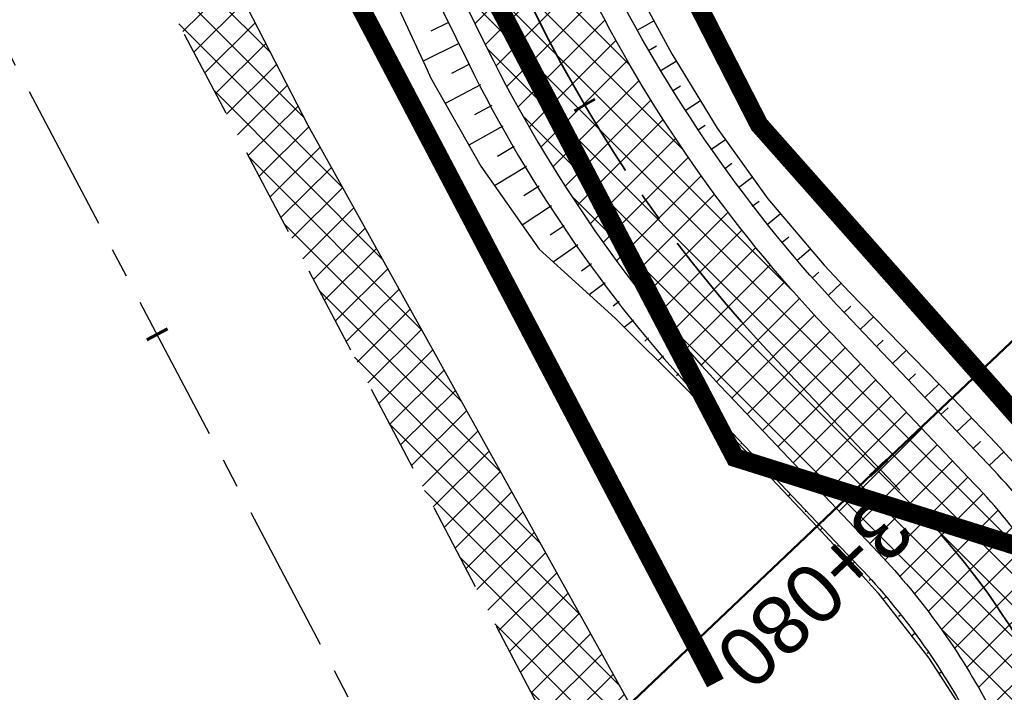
# Model space of a CAD drawing. Header units: metres. Extents: x 7529682 to 7533711, y 5721195 to 5727842.
# Tile 36 of 232: x 7531135 to 7531156, y 5725075 to 5725089. Entities that reach past the tile are written whole.
import ezdxf

# ---------------------------------------------------------------- set-up
doc = ezdxf.new("R2010")
doc.units = ezdxf.units.M
for name, pattern in [('817-dzialki-09-05-04$0$HIDDEN', [0.375, 0.25, -0.125]), ('ACAD_ISO05W100', [33, 24, -3, 0, -3, 0, -3]), ('CENTER', [50.800000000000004, 31.75, -6.35, 6.35, -6.35]), ('CENTER2', [28.575000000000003, 19.05, -3.175, 3.175, -3.175]), ('HIDDEN', [9.524999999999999, 6.35, -3.175])]:
    doc.linetypes.add(name, pattern=pattern)
for name, color, linetype in [('C-DROGI-SYTUACJA', 7, 'Continuous'), ('C-DROGI-SYTUACJA-ETYKIETY', 7, 'Continuous'), ('D-hatch-pobocza', 131, 'Continuous'), ('D-pobocza', 60, 'Continuous'), ('D-rowy', 160, 'Continuous'), ('D-skarpa', 2, 'Continuous'), ('D-skarpa-kreskowanie', 2, 'Continuous')]:
    doc.layers.add(name, color=color, linetype=linetype)
for name, color, linetype, lineweight, true_color in [('D-hatch-ciag-pieszo-rowerowy', 7, 'Continuous', 13, 0xff9f80), ('D-LR-etap-III', 7, '817-dzialki-09-05-04$0$HIDDEN', 50, 0x00008f), ('D-przekroje-pop', 7, 'Continuous', 50, 0x000099)]:
    doc.layers.add(name, color=color, linetype=linetype, lineweight=lineweight, true_color=true_color)
for name, color, linetype, lineweight in [('D-krawędzie', 3, 'Continuous', 30), ('D-obrzeża', 2, 'Continuous', 30), ('D-oś', 10, 'CENTER', 30), ('D-pas-drogowy', 7, 'ACAD_ISO05W100', 50)]:
    doc.layers.add(name, color=color, linetype=linetype, lineweight=lineweight)
doc.layers.add('poprzeczki', color=7, linetype='Continuous', true_color=0x0000c7)
doc.styles.get("Standard").update_dxf_attribs({"font": 'arial.ttf'})
pattern_1 = [(45, (0, 0), (-0.3367596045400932, 0.3367596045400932), []), (135, (0, 0), (-0.3367596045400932, -0.3367596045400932), [])]

# ---------------------------------------------------------------- blocks, each defined once
blk = doc.blocks.new('AeccTickLine')
at = {"color": 0, "linetype": 'ByBlock', "lineweight": -2}
blk.add_line((0, 1), (-3.673819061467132e-16, -1), dxfattribs=at)

msp = doc.modelspace()

# ---------------------------------------------------------------- hatches: boundary and pattern name
at = {"layer": 'D-hatch-ciag-pieszo-rowerowy'}
h = msp.add_hatch(dxfattribs=at)
h.set_pattern_fill('ANSI37', color=256, scale=0.15, style=0)
h.set_pattern_definition(pattern_1)
h.paths.add_polyline_path([(7531118.164896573, 5725142.89718586), (7531117.076540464, 5725142.281955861), (7531130.341235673, 5725117.669805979, -0.009011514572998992), (7531135.298873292, 5725108.060358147), (7531145.035806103, 5725088.322043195, 0.07528570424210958), (7531150.171491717, 5725080.951451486), (7531151.456638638, 5725079.596189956), (7531152.271576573, 5725080.553420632), (7531151.216595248, 5725081.665959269, -0.07525174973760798), (7531146.082702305, 5725089.032917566), (7531136.397298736, 5725108.66009308, 0.008978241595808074), (7531131.457307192, 5725118.233727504)])
h.paths.add_polyline_path([(7531119.253251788, 5725143.512415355), (7531118.164896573, 5725142.89718586), (7531131.457307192, 5725118.233727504, -0.008978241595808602), (7531136.397298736, 5725108.66009308), (7531146.082702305, 5725089.032917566, 0.07525174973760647), (7531151.216595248, 5725081.665959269), (7531152.271576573, 5725080.553420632), (7531153.086514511, 5725081.510651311), (7531152.261569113, 5725082.380603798, -0.0752173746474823), (7531147.129491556, 5725089.743883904), (7531137.494820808, 5725109.261525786, 0.008944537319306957), (7531132.572709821, 5725118.798885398)])
h = msp.add_hatch(dxfattribs=at)
h.set_pattern_fill('ANSI37', color=256, scale=0.15, style=0)
h.set_pattern_definition(pattern_1)
edge = h.paths.add_edge_path()
edge.add_line((7531153.086514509, 5725081.510651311), (7531151.456638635, 5725079.596189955))
edge.add_line((7531151.456638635, 5725079.596189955), (7531153.382484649, 5725077.565274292))
edge.add_arc((7531142.498067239, 5725067.243963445), 14.99999999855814, 27.78069431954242, 43.47889924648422, ccw=False)
edge.add_line((7531155.769138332, 5725074.235291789), (7531156.913255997, 5725072.063506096))
edge.add_line((7531156.913255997, 5725072.063506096), (7531159.315153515, 5725067.482512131))
edge.add_line((7531159.315153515, 5725067.482512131), (7531159.571573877, 5725067.580897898))
edge.add_line((7531159.571573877, 5725067.580897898), (7531160.08253576, 5725067.813434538))
edge.add_line((7531160.08253576, 5725067.813434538), (7531160.661084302, 5725068.066323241))
edge.add_line((7531160.661084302, 5725068.066323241), (7531162.122616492, 5725068.74186684))
edge.add_line((7531162.122616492, 5725068.74186684), (7531164.32240203, 5725069.742980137))
edge.add_line((7531164.32240203, 5725069.742980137), (7531163.357744, 5725071.533248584))
edge.add_line((7531163.357744, 5725071.533248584), (7531162.182687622, 5725071.112539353))
edge.add_arc((7531161.508528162, 5725072.995491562), 1.999999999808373, 207.780694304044, 289.6990549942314, ccw=False)
edge.add_line((7531159.739052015, 5725072.06331445), (7531157.82035058, 5725075.705429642))
edge.add_arc((7531144.549279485, 5725068.714101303), 14.9999999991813, 27.78069429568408, 43.47889927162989)
edge.add_line((7531155.43369689, 5725079.035412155), (7531153.086514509, 5725081.510651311))
at = {"layer": 'D-hatch-pobocza'}
h = msp.add_hatch(dxfattribs=at)
h.set_pattern_fill('ANSI37', color=256, scale=0.15, style=0)
h.set_pattern_definition(pattern_1)
h.paths.add_polyline_path([(7531057.009999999, 5725246.72), (7531044.19, 5725271.11), (7531030.969999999, 5725296.42), (7531019.37, 5725318.31), (7531007.54, 5725340.71), (7530994.469999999, 5725365.47), (7530982.58, 5725387.65), (7530971.809999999, 5725408.22), (7530959.96, 5725430.76), (7530944.54, 5725460.14), (7530935.92, 5725477.07), (7530923.099999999, 5725500.31), (7530908, 5725529.49), (7530889.658288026, 5725563.375066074), (7530889.585888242, 5725561.256865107), (7530918.171722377, 5725507.178125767), (7530950.162943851, 5725446.305402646), (7530993.419108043, 5725364.264712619), (7531022.766433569, 5725308.719304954), (7531053.80955549, 5725249.872416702), (7531081.165622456, 5725197.874670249), (7531103.902359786, 5725154.540603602), (7531128.123220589, 5725108.448161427), (7531149.321390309, 5725068.209396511), (7531151.44, 5725067.36), (7531152.004139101, 5725067.286014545), (7531141.2, 5725086.69), (7531129.87, 5725108.78), (7531118.46, 5725130.11), (7531107.389999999, 5725151.39), (7531095.36, 5725174.01), (7531083.61, 5725196.49), (7531071.559999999, 5725218.8)])

# ---------------------------------------------------------------- linework, layer by layer
at = {"layer": 'C-DROGI-SYTUACJA', "color": 10, "linetype": 'CENTER2', "lineweight": 35, "ltscale": 0.2}
msp.add_lwpolyline([(7531035.213067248, 5725301.103738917), (7531059.943841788, 5725254.222853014, -0.00440054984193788), (7531062.366458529, 5725249.530815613), (7531071.708538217, 5725231.039993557, 0.004122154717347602), (7531073.975449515, 5725226.643517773), (7531073.975449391, 5725226.643518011), (7531087.383313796, 5725201.158175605), (7531110.121662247, 5725157.821038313), (7531131.457307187, 5725118.233727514, -0.008978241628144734), (7531136.397298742, 5725108.660093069), (7531146.082702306, 5725089.032917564, 0.07525174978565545), (7531151.216595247, 5725081.66595927), (7531154.313313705, 5725078.4002911, -0.06893621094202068), (7531156.868938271, 5725074.829562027)], format="xyb", dxfattribs=at)
at = {"layer": 'D-krawędzie', "linetype": 'HIDDEN', "ltscale": 0.3, "flags": 128}
msp.add_lwpolyline([(7530572.009999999, 5726166.06), (7530620.380949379, 5726072.761487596), (7530641.555222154, 5726032.007915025), (7530660.960861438, 5725995.070069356), (7530689.128213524, 5725941.540167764), (7530707.335918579, 5725907.031820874), (7530725.255781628, 5725873.092686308), (7530743.969545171, 5725837.653904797), (7530770.526708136, 5725787.119408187), (7530787.864146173, 5725754.266918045), (7530809.897571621, 5725712.541613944), (7530824.739035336, 5725684.389287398), (7530840.856259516, 5725653.693092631), (7530860.675070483, 5725616.154465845), (7530865.283000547, 5725607.394015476), (7530878.050274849, 5725583.079962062), (7530918.171722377, 5725507.178125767), (7530950.162943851, 5725446.305402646), (7530993.419108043, 5725364.264712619), (7531022.766433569, 5725308.719304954), (7531053.80955549, 5725249.872416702), (7531081.165622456, 5725197.874670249), (7531103.902359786, 5725154.540603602), (7531128.123220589, 5725108.448161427), (7531149.3, 5725068.249999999), (7531167.380094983, 5725033.766927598), (7531197.164745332, 5724976.987689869), (7531228.151004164, 5724918.034426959), (7531253.152837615, 5724870.491119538), (7531286.7961686, 5724806.653565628), (7531306.739858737, 5724768.664832), (7531335.094443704, 5724714.652299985), (7531357.3191504, 5724672.438740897), (7531373.644908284, 5724641.454376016), (7531392.161870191, 5724605.998675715), (7531418.480331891, 5724555.852756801), (7531439.726902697, 5724515.582472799), (7531468.399107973, 5724461.077223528), (7531491.782023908, 5724416.527754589), (7531531.990296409, 5724339.832565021), (7531557.226635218, 5724291.658956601), (7531569.851546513, 5724267.577443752), (7531591.375556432, 5724226.547822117), (7531610.003879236, 5724191.103071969), (7531616.882991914, 5724177.998849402), (7531629.984986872, 5724153.025496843), (7531641.006768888, 5724132.021778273), (7531664.906257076, 5724087.616922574), (7531677.64401952, 5724064.785715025), (7531683.112433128, 5724054.988140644), (7531686.752875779, 5724048.180044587), (7531695.447538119, 5724031.696667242), (7531703.748818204, 5724015.917210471), (7531709.214143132, 5724005.513965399), (7531719.388607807, 5723986.14687362), (7531726.295217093, 5723973.000144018), (7531732.740794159, 5723960.735633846), (7531735.13, 5723956.19)], dxfattribs=at)
at = {"layer": 'D-LR-etap-III', "ltscale": 10, "flags": 128}
msp.add_lwpolyline([(7531750.474471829, 5723895.103125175, 0.4, 0.4, 0), (7531750.505, 5723895.13, 0.4, 0.4, 0), (7531682.71, 5724022.92, 0.4, 0.4, 0), (7531619.177023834, 5724147.203692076, 0.4, 0.4, 0), (7531592.308960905, 5724198.48863389, 0.4, 0.4, 0), (7531553.263875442, 5724272.918564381, 0.4, 0.4, 0), (7531504.019999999, 5724366.79, 0.4, 0.4, 0), (7531482.09, 5724407.62, 0.4, 0.4, 0), (7531412.350402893, 5724541.182759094, 0.4, 0.4, 0), (7531388.463669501, 5724586.929768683, 0.4, 0.4, 0), (7531345.12, 5724669.94, 0.4, 0.4, 0), (7531127.66, 5725081.67, 0.4, 0.4, 0), (7531059.253139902, 5725211.040795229, 0.4, 0.4, 0), (7531008.007244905, 5725307.953830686, 0.4, 0.4, 0), (7530964.181635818, 5725390.835555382, 0.4, 0.4, 0), (7530914.557354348, 5725484.683561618, 0.4, 0.4, 0), (7530865.243241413, 5725577.493975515, 0.4, 0.4, 0), (7530840.085257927, 5725624.058651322, 0.4, 0.4, 0), (7530802.559525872, 5725694.924584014, 0.4, 0.4, 0), (7530755.54, 5725787.51, 0.4, 0.4, 0), (7530708.717810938, 5725876.303221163, 0.4, 0.4, 0), (7530695.12, 5725902.09, 0.4, 0.4, 0), (7530642.91397006, 5726001.07839487, 0.4, 0.4, 0), (7530634.934723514, 5726016.146615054, 0.4, 0.4, 0), (7530610.820000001, 5726061.929999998, 0.4, 0.4, 0), (7530610.820000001, 5726061.929999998, 0.4, 0.4, 0), (7530607.21, 5726063.51, 0.4, 0.4, 0), (7530597.42, 5726080.68, 0.4, 0.4, 0), (7530591.16, 5726088.44, 0.4, 0.4, 0), (7530581.28, 5726107.21, 0.4, 0.4, 0), (7530571.29, 5726130.56, 0.4, 0.4, 0), (7530549.554994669, 5726171.527317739, 0.4, 0.4, 0), (7530531.014309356, 5726206.473807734, 0.4, 0.4, 0), (7530516.461208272, 5726236.016618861, 0.4, 0.4, 0), (7530500.798929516, 5726266.141265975, 0.4, 0.4, 0), (7530491.349999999, 5726283.94, 0.4, 0.4, 0), (7530482.4, 5726303.41, 0.4, 0.4, 0), (7530482.4, 5726303.41, 0.4, 0.4, 0), (7530450.41, 5726357.28, 0.4, 0.4, 0), (7530397.759396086, 5726458.499907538, 0.4, 0.4, 0), (7530334.707815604, 5726583.664702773, 0.4, 0.4, 0), (7530303.939274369, 5726645.167943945, 0.4, 0.4, 0), (7530300.509779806, 5726651.777515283, 0.4, 0.4, 0), (7530289.213532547, 5726671.966724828, 0.4, 0.4, 0), (7530281.54, 5726685.57, 0.4, 0.4, 0), (7530261.37085633, 5726724.163374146, 0.4, 0.4, 0), (7530254.03, 5726738.21, 0.4, 0.4, 0), (7530197.219999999, 5726845.06, 0.4, 0.4, 0), (7530194.71, 5726849.15, 0.4, 0.4, 0), (7530195.92, 5726850.75, 0.4, 0.4, 0), (7530170.546669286, 5726892.961489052, 0.4, 0.4, 0), (7530143.174718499, 5726945.065838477, 0.4, 0.4, 0), (7530105.059999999, 5727018.32, 0.4, 0.4, 0), (7530100.059999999, 5727027.16, 0.4, 0.4, 0), (7530062.318670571, 5727099.625398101, 0.4, 0.4, 0), (7530015.378537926, 5727189.420463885, 0.4, 0.4, 0), (7529983.207960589, 5727250.206596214, 0.4, 0.4, 0), (7529953.284293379, 5727306.74720398, 0.4, 0.4, 0), (7529900.67053443, 5727406.15903814, 0.4, 0.4, 0), (7529890.630239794, 5727425.131178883, 0.4, 0.4, 0), (7529875.155383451, 5727454.426350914, 0.4, 0.4, 0), (7529857.560096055, 5727487.787346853, 0.4, 0.4, 0), (7529835.194401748, 5727530.19312405, 0.4, 0.4, 0), (7529811.740544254, 5727574.662079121, 0.4, 0.4, 0), (7529792.101859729, 5727611.922638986, 0.4, 0.4, 0), (7529768.066117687, 5727657.469613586, 0.4, 0.4, 0), (7529755.210566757, 5727682.131373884, 0.4, 0.4, 0), (7529753.309999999, 5727681.13, 0.4, 0.4, 0), (7529739.21, 5727707.77, 0.4, 0.4, 0), (7529735.394745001, 5727711.251990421, 0.4, 0.4, 0), (7529725.42, 5727730.2, 0.4, 0.4, 0), (7529723.55, 5727729.88, 0.4, 0.4, 0), (7529695.566668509, 5727782.932080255, 0.4, 0.4, 0), (7529717.67971874, 5727794.024357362, 0.4, 0.4, 0), (7529736.274870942, 5727758.647400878, 0.4, 0.4, 0), (7529736.274870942, 5727758.647400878, 0.4, 0.4, 0), (7529744.511003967, 5727750.406106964, 0.4, 0.4, 0), (7529744.511003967, 5727750.406106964, 0.4, 0.4, 0), (7529750.282568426, 5727738.549848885, 0.4, 0.4, 0), (7529777.108510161, 5727687.569424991, 0.4, 0.4, 0), (7529796.51537536, 5727651.329932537, 0.4, 0.4, 0), (7529814.937945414, 5727616.793170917, 0.4, 0.4, 0), (7529839.006722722, 5727572.303976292, 0.4, 0.4, 0), (7529860.617626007, 5727532.509108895, 0.4, 0.4, 0), (7529882.348967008, 5727491.504261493, 0.4, 0.4, 0), (7529904.865139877, 5727449.096370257, 0.4, 0.4, 0), (7529920.747384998, 5727418.884773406, 0.4, 0.4, 0), (7529946.676504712, 5727368.547487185, 0.4, 0.4, 0), (7529972.024701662, 5727320.573310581, 0.4, 0.4, 0), (7529987.740014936, 5727290.153392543, 0.4, 0.4, 0), (7529996.497385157, 5727273.661630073, 0.4, 0.4, 0), (7530017.541471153, 5727234.202689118, 0.4, 0.4, 0), (7530033.053657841, 5727204.864166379, 0.4, 0.4, 0), (7530051.622983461, 5727170.222745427, 0.4, 0.4, 0), (7530069.276612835, 5727137.015751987, 0.4, 0.4, 0), (7530089.385386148, 5727097.533639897, 0.4, 0.4, 0), (7530109.712512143, 5727060.746615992, 0.4, 0.4, 0), (7530136.769722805, 5727011.640131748, 0.4, 0.4, 0), (7530162.446686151, 5726962.743777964, 0.4, 0.4, 0), (7530187.674104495, 5726916.992101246, 0.4, 0.4, 0), (7530207.820739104, 5726879.335323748, 0.4, 0.4, 0), (7530230.625609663, 5726834.518686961, 0.4, 0.4, 0), (7530262.288093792, 5726776.61832811, 0.4, 0.4, 0), (7530277.509672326, 5726760.213143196, 0.4, 0.4, 0), (7530286.036865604, 5726744.106684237, 0.4, 0.4, 0), (7530288.097472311, 5726735.884066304, 0.4, 0.4, 0), (7530290.393870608, 5726725.046963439, 0.4, 0.4, 0), (7530296.17664807, 5726713.582980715, 0.4, 0.4, 0), (7530302.726195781, 5726701.18226779, 0.4, 0.4, 0), (7530325.685047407, 5726657.466383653, 0.4, 0.4, 0), (7530343.243978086, 5726623.648592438, 0.4, 0.4, 0), (7530360.229820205, 5726591.746871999, 0.4, 0.4, 0), (7530383.20855044, 5726548.059469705, 0.4, 0.4, 0), (7530406.017875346, 5726503.605514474, 0.4, 0.4, 0), (7530427.464919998, 5726462.620289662, 0.4, 0.4, 0), (7530447.9278544, 5726424.388014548, 0.4, 0.4, 0), (7530471.126878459, 5726379.920667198, 0.4, 0.4, 0), (7530490.501003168, 5726343.033350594, 0.4, 0.4, 0), (7530509.499458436, 5726306.733076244, 0.4, 0.4, 0), (7530529.890269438, 5726267.244072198, 0.4, 0.4, 0), (7530543.852446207, 5726238.990319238, 0.4, 0.4, 0), (7530554.808897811, 5726218.943990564, 0.4, 0.4, 0), (7530559.027108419, 5726212.223286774, 0.4, 0.4, 0), (7530563.060988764, 5726206.409670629, 0.4, 0.4, 0), (7530566.93354971, 5726200.463543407, 0.4, 0.4, 0), (7530569.771022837, 5726194.901501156, 0.4, 0.4, 0), (7530571.47319415, 5726191.282350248, 0.4, 0.4, 0), (7530572.839142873, 5726188.024533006, 0.4, 0.4, 0), (7530575.295071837, 5726182.034664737, 0.4, 0.4, 0), (7530579.736851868, 5726173.306070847, 0.4, 0.4, 0), (7530583.3, 5726167.41, 0.4, 0.4, 0), (7530593.4, 5726163.33, 0.4, 0.4, 0), (7530598.618375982, 5726155.264489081, 0.4, 0.4, 0), (7530608.258304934, 5726140.497132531, 0.4, 0.4, 0), (7530603.269999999, 5726136.83, 0.4, 0.4, 0), (7530606.53, 5726131.84, 0.4, 0.4, 0), (7530604.239057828, 5726124.21679044, 0.4, 0.4, 0), (7530605.847136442, 5726121.630127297, 0.4, 0.4, 0), (7530608.971611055, 5726116.164124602, 0.4, 0.4, 0), (7530618.114293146, 5726097.791111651, 0.4, 0.4, 0), (7530651.213125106, 5726034.959524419, 0.4, 0.4, 0), (7530670.243741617, 5725998.61095082, 0.4, 0.4, 0), (7530698.075474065, 5725945.952624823, 0.4, 0.4, 0), (7530716.505955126, 5725911.3051464, 0.4, 0.4, 0), (7530735.223454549, 5725875.667401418, 0.4, 0.4, 0), (7530752.504235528, 5725842.154920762, 0.4, 0.4, 0), (7530778.310652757, 5725793.501254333, 0.4, 0.4, 0), (7530797.499961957, 5725756.381811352, 0.4, 0.4, 0), (7530812.518974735, 5725728.28874362, 0.4, 0.4, 0), (7530820.039295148, 5725713.160404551, 0.4, 0.4, 0), (7530822.422446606, 5725710.193574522, 0.4, 0.4, 0), (7530833.154893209, 5725688.800634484, 0.4, 0.4, 0), (7530849.629354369, 5725656.158601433, 0.4, 0.4, 0), (7530867.98290276, 5725621.963939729, 0.4, 0.4, 0), (7530872.629809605, 5725612.88760475, 0.4, 0.4, 0), (7530880.354488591, 5725597.594500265, 0.4, 0.4, 0), (7530883.839446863, 5725593.389159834, 0.4, 0.4, 0), (7530891.782113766, 5725587.763349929, 0.4, 0.4, 0), (7530895.038670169, 5725584.280746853, 0.4, 0.4, 0), (7530897.033644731, 5725580.941110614, 0.4, 0.4, 0), (7530900.951646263, 5725579.945856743, 0.4, 0.4, 0), (7530904.80970798, 5725571.977328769, 0.4, 0.4, 0), (7530903.682362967, 5725568.566434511, 0.4, 0.4, 0), (7530908.900614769, 5725558.844845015, 0.4, 0.4, 0), (7530910.252030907, 5725545.671606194, 0.4, 0.4, 0), (7530912.872986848, 5725538.645543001, 0.4, 0.4, 0), (7530945.278171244, 5725478.464284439, 0.4, 0.4, 0), (7530959.692318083, 5725450.24628822, 0.4, 0.4, 0), (7531002.82670893, 5725368.192370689, 0.4, 0.4, 0), (7531044.703532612, 5725290.314293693, 0.4, 0.4, 0), (7531064.098839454, 5725253.212562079, 0.4, 0.4, 0), (7531083.010253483, 5725216.677517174, 0.4, 0.4, 0), (7531113.013137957, 5725158.465613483, 0.4, 0.4, 0), (7531137.364304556, 5725113.07076138, 0.4, 0.4, 0), (7531150.830830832, 5725086.711759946, 0.4, 0.4, 0), (7531159.745663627, 5725076.640848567, 0.4, 0.4, 0), (7531166.309999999, 5725074.58, 0.4, 0.4, 0), (7531172.29, 5725062.58, 0.4, 0.4, 0), (7531170.589828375, 5725055.605912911, 0.4, 0.4, 0), (7531173.732823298, 5725044.080706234, 0.4, 0.4, 0), (7531215.342008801, 5724964.859648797, 0.4, 0.4, 0), (7531238.054496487, 5724921.684649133, 0.4, 0.4, 0), (7531262.389821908, 5724875.282876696, 0.4, 0.4, 0), (7531295.587160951, 5724811.265731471, 0.4, 0.4, 0), (7531348.487908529, 5724712.362812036, 0.4, 0.4, 0), (7531363.740817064, 5724682.68394264, 0.4, 0.4, 0), (7531366.986905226, 5724675.865317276, 0.4, 0.4, 0), (7531382.541261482, 5724646.110625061, 0.4, 0.4, 0), (7531401.299165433, 5724610.874551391, 0.4, 0.4, 0), (7531428.964837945, 5724558.862274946, 0.4, 0.4, 0), (7531449.111202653, 5724520.397801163, 0.4, 0.4, 0), (7531477.292992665, 5724465.831467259, 0.4, 0.4, 0), (7531500.996290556, 5724421.112506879, 0.4, 0.4, 0), (7531512.121834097, 5724400.549045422, 0.4, 0.4, 0), (7531513.78163794, 5724396.757451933, 0.4, 0.4, 0), (7531526.32, 5724379.39, 0.4, 0.4, 0), (7531566.783642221, 5724302.73628205, 0.4, 0.4, 0), (7531578.579156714, 5724282.774819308, 0.4, 0.4, 0), (7531584.232619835, 5724273.111246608, 0.4, 0.4, 0), (7531590.109283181, 5724263.508189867, 0.4, 0.4, 0), (7531593.027899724, 5724258.771479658, 0.4, 0.4, 0), (7531595.711841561, 5724254.226824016, 0.4, 0.4, 0), (7531601.659976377, 5724243.898197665, 0.4, 0.4, 0), (7531606.097733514, 5724235.986407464, 0.4, 0.4, 0), (7531609.382207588, 5724230.799061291, 0.4, 0.4, 0), (7531611.580260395, 5724227.671180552, 0.4, 0.4, 0), (7531612.707802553, 5724225.86410867, 0.4, 0.4, 0), (7531618.665224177, 5724214.480919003, 0.4, 0.4, 0), (7531619.885522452, 5724212.333950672, 0.4, 0.4, 0), (7531620.931818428, 5724210.787064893, 0.4, 0.4, 0), (7531623.518605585, 5724207.111542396, 0.4, 0.4, 0), (7531626.143926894, 5724203.61306897, 0.4, 0.4, 0), (7531632.022984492, 5724196.485954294, 0.4, 0.4, 0), (7531653.949089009, 5724152.617641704, 0.4, 0.4, 0), (7531656.750690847, 5724143.103797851, 0.4, 0.4, 0), (7531659.61440691, 5724133.254504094, 0.4, 0.4, 0), (7531661.627147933, 5724128.646047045, 0.4, 0.4, 0.01093811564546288), (7531674.314987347, 5724101.43546424, 0.4, 0.4, 0), (7531685.137626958, 5724081.408252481, 0.4, 0.4, 0), (7531692.159945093, 5724066.277333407, 0.4, 0.4, 0), (7531699.662164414, 5724051.388120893, 0.4, 0.4, 0), (7531704.480624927, 5724040.808561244, 0.4, 0.4, 0), (7531704.480624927, 5724040.808561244, 0.4, 0.4, 0), (7531704.401251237, 5724037.368913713, 0.4, 0.4, 0), (7531720.383609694, 5724003.441317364, 0.4, 0.4, 0), (7531728.79890528, 5723986.206298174, 0.4, 0.4, 0), (7531733.237926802, 5723977.192631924, 0.4, 0.4, 0), (7531736.750027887, 5723969.505210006, 0.4, 0.4, 0), (7531737.336143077, 5723968.518916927, 0.4, 0.4, 0), (7531738.285051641, 5723967.699360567, 0.4, 0.4, 0), (7531742.180915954, 5723962.346428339, 0.4, 0.4, 0), (7531744.286141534, 5723958.615526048, 0.4, 0.4, 0), (7531755.393260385, 5723944.192617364, 0.4, 0.4, 0), (7531758.69, 5723936.76, 0.4, 0.4, 0), (7531780.08, 5723929.25, 0.4, 0.4, 0), (7531792.611989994, 5723906.337708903, 0.4, 0.4, 0), (7531792.611989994, 5723906.337708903, 0.4, 0.4, 0), (7531756.962094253, 5723883.055323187, 0.4, 0.4, 0), (7531750.46, 5723895.130000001, 0.4, 0.4, 0), (7531750.46, 5723895.130000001, 0, 0, 0)], format="xyseb", dxfattribs=at)
at = {"layer": 'D-obrzeża'}
for points in [[(7531157.820350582, 5725075.705429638, 0.06860366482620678), (7531155.433696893, 5725079.035412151), (7531152.261569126, 5725082.380603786, -0.07521737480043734), (7531147.129491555, 5725089.743883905), (7531137.494820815, 5725109.261525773, 0.00894453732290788), (7531132.572709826, 5725118.798885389), (7531111.228553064, 5725158.401807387), (7531088.489882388, 5725201.739558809), (7531075.086492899, 5725227.216395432, -0.00412215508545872), (7531072.81958177, 5725231.612870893), (7531063.477188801, 5725250.10431303, 0.004400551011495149), (7531061.054571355, 5725254.796351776), (7531036.313724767, 5725301.696330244, 0.00422807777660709)], [(7531034.112408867, 5725300.511149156), (7531058.833112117, 5725253.649354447, -0.004400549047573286), (7531061.255728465, 5725248.957317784), (7531070.597494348, 5725230.467116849, 0.004122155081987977), (7531072.864405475, 5725226.070641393), (7531086.276745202, 5725200.576792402), (7531109.014771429, 5725157.240269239), (7531130.341235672, 5725117.66980598, -0.009011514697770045), (7531135.298873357, 5725108.060358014), (7531145.035806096, 5725088.322043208, 0.07528570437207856), (7531150.171491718, 5725080.951451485), (7531153.382484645, 5725077.565274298, -0.06860366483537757), (7531155.769138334, 5725074.235291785), (7531156.913255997, 5725072.063506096)]]:
    msp.add_lwpolyline(points, format="xyb", dxfattribs=at)
at = {"layer": 'D-oś', "ltscale": 0.1}
msp.add_lwpolyline([(7531488.682972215, 5724414.901138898), (7531465.30154836, 5724459.447768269), (7531436.630334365, 5724513.951133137), (7531415.382990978, 5724554.222881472), (7531389.061122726, 5724604.375291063), (7531370.54547166, 5724639.828481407), (7531354.22214964, 5724670.808223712), (7531331.99647235, 5724713.023626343), (7531303.640952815, 5724767.037938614), (7531283.698553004, 5724805.024214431), (7531250.055061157, 5724868.862076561), (7531225.052886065, 5724916.406033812), (7531194.065303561, 5724975.361817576), (7531164.280332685, 5725032.141666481), (7531146.201824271, 5725066.621712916), (7531125.025790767, 5725106.818458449), (7531100.803065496, 5725152.914450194), (7531078.067230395, 5725196.24679728), (7531050.712974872, 5725248.241100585), (7531019.671816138, 5725307.084268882), (7530990.323090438, 5725362.632329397), (7530947.065833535, 5725444.675091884), (7530915.075467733, 5725505.546186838), (7530874.953735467, 5725581.448561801)], dxfattribs=at)
at = {"layer": 'D-pas-drogowy', "ltscale": 0.2, "flags": 128}
msp.add_lwpolyline([(7531633.018560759, 5724182.834272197, 0.4, 0.4, 0), (7531617.558899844, 5724211.608162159, 0.4, 0.4, 0), (7531566.783642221, 5724302.73628205, 0.4, 0.4, 0), (7531538.419082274, 5724356.469679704, 0.4, 0.4, 0), (7531526.32, 5724379.39, 0.4, 0.4, 0), (7531516.102085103, 5724393.607319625, 0.4, 0.4, 0.001485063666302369), (7531513.78037409, 5724396.837773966, 0.4, 0.4, 0), (7531501.87, 5724413.41, 0.4, 0.4, 0), (7531474.926107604, 5724464.507896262, 0.4, 0.4, 0), (7531446.200436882, 5724518.992313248, 0.4, 0.4, 0), (7531424.962185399, 5724559.262257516, 0.4, 0.4, 0), (7531398.444460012, 5724609.565801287, 0.4, 0.4, 0), (7531379.647455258, 5724645.216004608, 0.4, 0.4, 0), (7531365.23, 5724672.56, 0.4, 0.4, 0), (7531341.305752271, 5724717.915356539, 0.4, 0.4, 0), (7531312.899996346, 5724771.788898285, 0.4, 0.4, 0), (7531292.590923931, 5724810.306502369, 0.4, 0.4, 0), (7531259.391619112, 5724873.271351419, 0.4, 0.4, 0), (7531233.740401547, 5724921.922582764, 0.4, 0.4, 0), (7531203.072738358, 5724980.092044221, 0.4, 0.4, 0), (7531173.471398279, 5725036.225177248, 0.4, 0.4, 0), (7531168.269999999, 5725046.09, 0.4, 0.4, 0), (7531172.29, 5725062.58, 0.4, 0.4, 0), (7531166.309999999, 5725074.58, 0.4, 0.4, 0), (7531150.32, 5725079.6, 0.4, 0.4, 0), (7531141.5, 5725096.43, 0.4, 0.4, 0), (7531109.311735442, 5725157.814415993, 0.4, 0.4, 0), (7531086.641300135, 5725201.047918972, 0.4, 0.4, 0), (7531059.198258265, 5725253.383662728, 0.4, 0.4, 0), (7531028.206828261, 5725312.48946212, 0.4, 0.4, 0), (7530999.104694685, 5725367.990143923, 0.4, 0.4, 0), (7530956.247527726, 5725449.724815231, 0.4, 0.4, 0), (7530924.397774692, 5725510.463768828, 0.4, 0.4, 0), (7530897.509999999, 5725561.74, 0.4, 0.4, 0), (7530894.46, 5725566.14, 0.4, 0.4, 0), (7530892.16, 5725570.49, 0.4, 0.4, 0), (7530869.362688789, 5725613.307018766, 0.4, 0.4, 0), (7530861.693971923, 5725627.704613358, 0.4, 0.4, 0), (7530852.74, 5725644.52, 0.4, 0.4, 0), (7530831.509999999, 5725684.2, 0.4, 0.4, 0), (7530811.13, 5725722.52, 0.4, 0.4, 0), (7530792.3476413, 5725757.940652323, 0.4, 0.4, 0), (7530768.03, 5725803.8, 0.4, 0.4, 0), (7530748.768542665, 5725840.178507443, 0.4, 0.4, 0), (7530727.7, 5725879.97, 0.4, 0.4, 0), (7530712.0981582, 5725909.54523909, 0.4, 0.4, 0), (7530693.644105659, 5725944.645156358, 0.4, 0.4, 0), (7530665.702224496, 5725997.538976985, 0.4, 0.4, 0), (7530641.759999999, 5726042.88, 0.4, 0.4, 0), (7530616.5, 5726091.48, 0.4, 0.4, 0), (7530604.628439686, 5726114.319880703, 0.4, 0.4, -0.007762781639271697), (7530602.5, 5726118.43, 0.4, 0.4, 0), (7530603.992037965, 5726123.394821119, 0.4, 0.4, 0), (7530606.53, 5726131.84, 0.4, 0.4, 0), (7530603.269999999, 5726136.83, 0.4, 0.4, 0), (7530593.775620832, 5726151.368713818, 0.4, 0.4, 0), (7530590.202637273, 5726156.84001263, 0.4, 0.4, 0), (7530583.3, 5726167.41, 0.4, 0.4, 0), (7530580.578343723, 5726170.427567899, 0.4, 0.4, 0), (7530575.849999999, 5726175.67, 0.4, 0.4, 0), (7530569.009999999, 5726186.66, 0.4, 0.4, 0), (7530562.555322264, 5726199.189409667, 0.4, 0.4, 0), (7530555.67, 5726211.39, 0.4, 0.4, 0), (7530548.29, 5726224.23, 0.4, 0.4, 0), (7530540.58, 5726237.71, 0.4, 0.4, 0), (7530532.679999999, 5726252.65, 0.4, 0.4, 0), (7530524.059999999, 5726269.35, 0.4, 0.4, 0), (7530502.82, 5726309.91, 0.4, 0.4, 0), (7530488.83, 5726336.63, 0.4, 0.4, 0), (7530466.03, 5726380.16, 0.4, 0.4, 0), (7530438.469999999, 5726432.77, 0.4, 0.4, 0), (7530424.53, 5726459.09, 0.4, 0.4, 0), (7530401.63, 5726502.97, 0.4, 0.4, 0), (7530383.38, 5726538.06, 0.4, 0.4, 0), (7530353.969999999, 5726593.52, 0.4, 0.4, 0), (7530338.469999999, 5726622.74, 0.4, 0.4, 0), (7530322.009999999, 5726653.88, 0.4, 0.4, 0), (7530297.54, 5726700.33, 0.4, 0.4, 0), (7530287.38, 5726719.6, 0.4, 0.4, 0), (7530285.94993921, 5726722.315508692, 0.4, 0.4, 0), (7530280.259999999, 5726733.12, 0.4, 0.4, 0), (7530266.73, 5726758.74, 0.4, 0.4, 0), (7530260.42, 5726770.47, 0.4, 0.4, 0), (7530253.25, 5726783.82, 0.4, 0.4, 0), (7530244.95, 5726799.33, 0.4, 0.4, 0), (7530239.389999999, 5726808.49, 0.4, 0.4, 0), (7530238.29, 5726807.9, 0.4, 0.4, 0), (7530218.11, 5726850.67, 0.4, 0.4, 0), (7530175.906646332, 5726928.168028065, 0.4, 0.4, 0), (7530096.679999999, 5727076.15, 0.4, 0.4, 0), (7530094.679999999, 5727079.89, 0.4, 0.4, 0), (7530064.59693469, 5727135.522637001, 0.4, 0.4, 0), (7530046.730970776, 5727168.8921561, 0.4, 0.4, 0), (7530025.803045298, 5727208.461374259, 0.4, 0.4, 0), (7530012.846501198, 5727232.979315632, 0.4, 0.4, 0), (7529994.15, 5727268.45, 0.4, 0.4, 0), (7529981.670868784, 5727291.93018666, 0.4, 0.4, 0), (7529949.889999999, 5727351.73, 0.4, 0.4, 0), (7529924.75, 5727399.03, 0.4, 0.4, 0), (7529915.515824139, 5727417.099754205, 0.4, 0.4, 0), (7529885.83, 5727475.19, 0.4, 0.4, 0), (7529862.559999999, 5727519.97, 0.4, 0.4, 0), (7529852.984923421, 5727538.191086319, 0.4, 0.4, 0), (7529836.513084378, 5727569.51130111, 0.4, 0.4, 0), (7529815.36890814, 5727609.140983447, 0.4, 0.4, 0), (7529792.795203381, 5727651.247499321, 0.4, 0.4, 0), (7529774.199114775, 5727685.858348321, 0.4, 0.4, 0), (7529746.966026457, 5727736.059440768, 0.4, 0.4, 0), (7529733.92, 5727757.62, 0.4, 0.4, 0), (7529708.607472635, 5727806.388536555, 0.4, 0.4, 0), (7529688.491967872, 5727796.344621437, 0.4, 0.4, 0), (7529723.55, 5727729.88, 0.4, 0.4, 0), (7529725.42, 5727730.2, 0.4, 0.4, 0), (7529735.38, 5727711.28, 0.4, 0.4, 0), (7529739.21, 5727707.77, 0.4, 0.4, 0), (7529753.309999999, 5727681.13, 0.4, 0.4, 0), (7529755.178396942, 5727682.114424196, 0.4, 0.4, 0), (7529792.101859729, 5727611.922638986, 0.4, 0.4, 0), (7529811.740544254, 5727574.662079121, 0.4, 0.4, 0), (7529835.194401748, 5727530.19312405, 0.4, 0.4, 0), (7529857.560096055, 5727487.787346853, 0.4, 0.4, 0), (7529875.155383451, 5727454.426350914, 0.4, 0.4, 0), (7529890.630239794, 5727425.131178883, 0.4, 0.4, 0), (7529900.67053443, 5727406.15903814, 0.4, 0.4, 0), (7529953.284293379, 5727306.74720398, 0.4, 0.4, 0), (7529983.207960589, 5727250.206596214, 0.4, 0.4, 0), (7530015.378537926, 5727189.420463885, 0.4, 0.4, 0), (7530062.318670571, 5727099.625398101, 0.4, 0.4, 0), (7530100.059999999, 5727027.16, 0.4, 0.4, 0), (7530105.059999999, 5727018.32, 0.4, 0.4, 0), (7530143.174718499, 5726945.065838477, 0.4, 0.4, 0), (7530170.546669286, 5726892.961489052, 0.4, 0.4, 0), (7530195.92, 5726850.75, 0.4, 0.4, 0), (7530194.71, 5726849.15, 0.4, 0.4, 0), (7530197.219999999, 5726845.06, 0.4, 0.4, 0), (7530254.03, 5726738.21, 0.4, 0.4, 0), (7530261.37085633, 5726724.163374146, 0.4, 0.4, 0), (7530281.54, 5726685.57, 0.4, 0.4, 0), (7530289.213532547, 5726671.966724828, 0.4, 0.4, 0), (7530300.509779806, 5726651.777515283, 0.4, 0.4, 0), (7530303.939274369, 5726645.167943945, 0.4, 0.4, 0), (7530334.707815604, 5726583.664702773, 0.4, 0.4, 0), (7530397.759396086, 5726458.499907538, 0.4, 0.4, 0), (7530450.41, 5726357.28, 0.4, 0.4, 0), (7530482.4, 5726303.41, 0.4, 0.4, 0), (7530483.687990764, 5726301.003383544, 0.4, 0.4, 0), (7530491.349999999, 5726283.94, 0.4, 0.4, 0), (7530512.67, 5726243.78, 0.4, 0.4, 0), (7530529.429999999, 5726209.46, 0.4, 0.4, 0), (7530571.29, 5726130.56, 0.4, 0.4, 0), (7530581.28, 5726107.21, 0.4, 0.4, 0), (7530591.16, 5726088.44, 0.4, 0.4, 0), (7530597.42, 5726080.68, 0.4, 0.4, 0), (7530607.21, 5726063.51, 0.4, 0.4, 0), (7530610.820000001, 5726061.929999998, 0.4, 0.4, 0), (7530634.934723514, 5726016.146615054, 0.4, 0.4, 0), (7530642.91397006, 5726001.07839487, 0.4, 0.4, 0), (7530695.12, 5725902.09, 0.4, 0.4, 0), (7530708.717810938, 5725876.303221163, 0.4, 0.4, 0), (7530755.54, 5725787.51, 0.4, 0.4, 0), (7530802.559525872, 5725694.924584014, 0.4, 0.4, 0), (7530840.085257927, 5725624.058651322, 0.4, 0.4, 0), (7530865.243241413, 5725577.493975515, 0.4, 0.4, 0), (7530914.557354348, 5725484.683561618, 0.4, 0.4, 0), (7530964.181635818, 5725390.835555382, 0.4, 0.4, 0), (7531008.007244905, 5725307.953830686, 0.4, 0.4, 0), (7531059.253139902, 5725211.040795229, 0.4, 0.4, 0), (7531127.66, 5725081.67, 0.4, 0.4, 0), (7531345.12, 5724669.94, 0.4, 0.4, 0), (7531388.463669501, 5724586.929768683, 0.4, 0.4, 0), (7531412.350402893, 5724541.182759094, 0.4, 0.4, 0), (7531482.09, 5724407.62, 0.4, 0.4, 0), (7531504.019999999, 5724366.79, 0.4, 0.4, 0), (7531519.374444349, 5724337.520497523, 0.4, 0.4, 0), (7531563.748815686, 5724252.931583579, 0.4, 0.4, 0), (7531602.175111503, 5724179.681224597, 0.4, 0.4, 0), (7531619.177023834, 5724147.203692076, 0.4, 0.4, 0), (7531625.038493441, 5724135.63500206, 0.4, 0.4, 0), (7531656.796442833, 5724073.31633882, 0.4, 0.4, 0), (7531675.12, 5724037.36, 0.4, 0.4, 0), (7531682.71, 5724022.92, 0.4, 0.4, 0), (7531705.565196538, 5723979.810545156, 0.4, 0.4, 0), (7531736.605941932, 5723921.261514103, 0.4, 0.4, 0), (7531750.46, 5723895.130000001, 0.4, 0.4, 0), (7531740.769999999, 5723886.56, 0.4, 0.4, 0), (7531732.86, 5723885, 0.4, 0.4, 0), (7531722.179999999, 5723887.77, 0.4, 0.4, 0), (7531729.87, 5723862.17, 0.4, 0.4, 0), (7531742.92, 5723861.93, 0.4, 0.4, 0), (7531763.71, 5723859.52, 0.4, 0.4, 0), (7531768.42, 5723854.12, 0.4, 0.4, 0), (7531787.42, 5723817.97, 0.4, 0.4, 0), (7531795.57, 5723809.82, 0.4, 0.4, 0), (7531816.346897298, 5723819.850397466, 0.4, 0.4, 0), (7531816.346897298, 5723819.850397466, 0.4, 0.4, 0), (7531805.059999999, 5723843.23, 0.4, 0.4, 0), (7531803.61, 5723886.23, 0.4, 0.4, 0), (7531803.61, 5723886.23, 0.4, 0.4, 0), (7531780.08, 5723929.25, 0.4, 0.4, 0), (7531758.69, 5723936.76, 0.4, 0.4, 0), (7531749.3590272, 5723946.412126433, 0.4, 0.4, 0), (7531742.71, 5723953.29, 0.4, 0.4, 0), (7531735.177368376, 5723967.877529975, 0.4, 0.4, 0), (7531722.37, 5723992.68, 0.4, 0.4, 0), (7531705.041669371, 5724030.885563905, 0.4, 0.4, 0), (7531699.469999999, 5724043.17, 0.4, 0.4, 0), (7531692.69, 5724058.11, 0.4, 0.4, 0), (7531679.672010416, 5724084.016803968, 0.4, 0.4, 0), (7531674.55, 5724094.21, 0.4, 0.4, 0), (7531666.633166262, 5724114.002855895, 0.4, 0.4, 0), (7531649, 5724153.82, 0.4, 0.4, 0), (7531641.49, 5724149.34, 0.4, 0.4, 0), (7531626.04, 5724179.34, 0.4, 0.4, 0), (7531633.03, 5724182.84, 0, 0, 0)], format="xyseb", dxfattribs=at)
at = {"layer": 'D-pobocza'}
for points in [[(7531158.230593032, 5725075.999457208, 0.06860366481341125), (7531155.843939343, 5725079.32943972), (7531152.679666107, 5725082.666348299, -0.07520123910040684), (7531147.548440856, 5725090.027901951), (7531137.930676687, 5725109.508145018, 0.008928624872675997), (7531133.017012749, 5725119.028381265), (7531111.671163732, 5725158.634392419), (7531088.932509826, 5725201.97211209), (7531075.530910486, 5725227.445546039, -0.004122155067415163), (7531073.263999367, 5725231.84202148), (7531063.921480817, 5725250.33371218, 0.004400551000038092), (7531061.498863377, 5725255.025750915), (7531036.753990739, 5725301.933361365, 0.00422807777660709), (7531034.348873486, 5725306.400670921), (7531024.385244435, 5725324.538161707, -0.004066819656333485), (7531022.070469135, 5725328.834348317), (7531001.180368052, 5725368.372842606), (7530957.926901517, 5725450.408416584), (7530925.933724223, 5725511.284861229), (7530911.967749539, 5725537.705720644, -0.1134663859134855), (7530908.507998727, 5725550.695775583), (7530908.342215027, 5725555.523057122, 0.1127731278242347), (7530907.144702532, 5725560.04414144), (7530903.026881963, 5725567.886137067)], [(7531033.672145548, 5725300.274113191), (7531058.388820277, 5725253.419954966, -0.004400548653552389), (7531060.811436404, 5725248.727918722), (7531070.153076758, 5725230.237966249, 0.004122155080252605), (7531072.419987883, 5725225.841490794), (7531085.834117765, 5725200.344239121), (7531108.572015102, 5725157.007961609), (7531129.894778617, 5725117.4442902, -0.009024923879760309), (7531134.859526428, 5725107.820408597), (7531144.616991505, 5725088.037758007, 0.07529938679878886), (7531149.753399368, 5725080.665702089), (7531152.972242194, 5725077.271246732, -0.0686036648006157), (7531155.358895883, 5725073.941264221), (7531156.470659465, 5725071.830893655)]]:
    msp.add_lwpolyline(points, format="xyb", dxfattribs=at)
msp.add_lwpolyline([(7531149.321390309, 5725068.209396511), (7531151.44, 5725067.36), (7531152.004139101, 5725067.286014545), (7531141.2, 5725086.69), (7531129.87, 5725108.78), (7531118.46, 5725130.11), (7531107.389999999, 5725151.39), (7531095.36, 5725174.01), (7531083.61, 5725196.49), (7531071.559999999, 5725218.8), (7531057.009999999, 5725246.72), (7531044.19, 5725271.11), (7531030.969999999, 5725296.42), (7531019.37, 5725318.31), (7531007.54, 5725340.71), (7530994.469999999, 5725365.47), (7530982.58, 5725387.65), (7530971.809999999, 5725408.22), (7530959.96, 5725430.76), (7530944.54, 5725460.14), (7530935.92, 5725477.07), (7530923.099999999, 5725500.31), (7530908, 5725529.49), (7530889.658288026, 5725563.375066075)], dxfattribs=at)
at = {"layer": 'D-przekroje-pop'}
msp.add_lwpolyline([(7531157.012720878, 5725082.820129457), (7531153.384581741, 5725079.379692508), (7531147.579559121, 5725073.874993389)], dxfattribs=at)
at = {"layer": 'D-rowy', "linetype": 'HIDDEN', "ltscale": 0.1, "const_width": 0.4, "flags": 128}
msp.add_lwpolyline([(7531149.9, 5725074.79), (7531149.9, 5725074.79), (7531138.641064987, 5725096.213928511), (7531118.877356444, 5725133.871305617), (7531109.576916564, 5725151.722126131), (7531096.94820068, 5725175.105976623), (7531083.448758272, 5725201.131248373), (7531075.375142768, 5725216.126263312), (7531058.982938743, 5725247.128653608), (7531038.532495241, 5725286.309070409), (7531017.625879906, 5725325.253628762), (7530968.704097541, 5725418.289077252), (7530946.217976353, 5725461.539419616)], dxfattribs=at)
at = {"layer": 'D-skarpa', "linetype": 'Continuous'}
for points in [[(7531140.092658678, 5725105.96648832), (7531142.090884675, 5725101.992526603), (7531144.543215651, 5725097.011414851), (7531146.757741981, 5725092.52857226), (7531148.02160074, 5725089.989703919), (7531148.089779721, 5725089.853687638), (7531148.967186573, 5725088.218411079), (7531149.940584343, 5725086.637028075), (7531151.01983993, 5725085.124190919), (7531152.224176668, 5725083.708720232), (7531152.765301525, 5725083.134543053), (7531154.95997554, 5725080.873583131), (7531155.897678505, 5725079.902688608), (7531156.392286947, 5725079.353759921)], [(7531136.178818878, 5725104.035129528), (7531138.108214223, 5725100.027202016), (7531143.743115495, 5725087.878403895), (7531143.818772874, 5725087.716971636), (7531144.8877537, 5725085.825234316), (7531146.133490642, 5725084.048029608), (7531147.762168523, 5725082.575609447), (7531149.273387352, 5725081.065128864), (7531149.900239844, 5725080.417705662), (7531152.065922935, 5725078.129254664), (7531152.984098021, 5725077.139842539), (7531153.367388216, 5725076.710293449), (7531154.455609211, 5725075.314460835), (7531155.303502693, 5725074.007521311), (7531155.886389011, 5725072.887210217), (7531157.237784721, 5725070.228196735)]]:
    msp.add_lwpolyline(points, dxfattribs=at)
at = {"layer": 'D-skarpa-kreskowanie', "linetype": 'Continuous'}
for p, q in [((7531144.200399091, 5725088.892743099, 107.9343501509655), (7531143.822918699, 5725088.70646821, 107.6537100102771)), ((7531148.230640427, 5725088.72945165, 108.0641968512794), (7531148.587852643, 5725088.925398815, 107.7924178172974)), ((7531144.421660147, 5725088.444364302, 107.9343119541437), (7531143.655882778, 5725088.066476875, 107.3649900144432)), ((7531148.469127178, 5725088.289992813, 108.0641562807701), (7531148.644996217, 5725088.390555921, 107.929047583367)), ((7531144.647453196, 5725087.998322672, 107.9342749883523), (7531144.263253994, 5725087.80430777, 107.6472882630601)), ((7531148.718311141, 5725087.856809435, 108.0641157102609), (7531149.063302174, 5725088.062261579, 107.7963601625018)), ((7531144.885939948, 5725087.558863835, 107.9342388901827), (7531144.131804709, 5725087.163010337, 107.3661386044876)), ((7531148.985543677, 5725087.434214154, 108.0640751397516), (7531149.153602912, 5725087.538371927, 107.9321881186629)), ((7531145.124426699, 5725087.119404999, 107.934202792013), (7531144.754422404, 5725086.917687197, 107.6530876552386)), ((7531149.252776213, 5725087.011618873, 108.0640345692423), (7531149.580132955, 5725087.222617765, 107.804243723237)), ((7531149.520008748, 5725086.589023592, 108.0639939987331), (7531149.679361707, 5725086.695774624, 107.9360910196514)), ((7531145.36291345, 5725086.679946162, 107.9341666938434), (7531144.636895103, 5725086.269169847, 107.3778032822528)), ((7531149.803946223, 5725086.177788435, 108.0639534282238), (7531150.11419327, 5725086.393673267, 107.8118868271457)), ((7531145.601569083, 5725086.240586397, 107.9341305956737), (7531145.245528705, 5725086.031673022, 107.6589113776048)), ((7531150.098737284, 5725085.773934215, 108.0639128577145), (7531150.249712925, 5725085.883007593, 107.939669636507)), ((7531145.868801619, 5725085.817991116, 107.934094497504), (7531145.184521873, 5725085.401856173, 107.3999334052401)), ((7531150.393528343, 5725085.370079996, 108.0638722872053), (7531150.687294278, 5725085.590333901, 107.8189673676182)), ((7531146.136034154, 5725085.395395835, 107.9340583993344), (7531145.807573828, 5725085.188489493, 107.6751043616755)), ((7531150.688319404, 5725084.966225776, 108.063831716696), (7531150.831164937, 5725085.07732887, 107.9431707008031)), ((7531146.403266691, 5725084.972800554, 107.9340223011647), (7531145.773264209, 5725084.56193916, 107.4323429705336)), ((7531151.005164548, 5725084.579625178, 108.0637911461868), (7531151.28863741, 5725084.80827018, 107.8208911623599)), ((7531146.670499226, 5725084.550205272, 107.933986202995), (7531146.368737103, 5725084.346564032, 107.6912488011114)), ((7531151.326204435, 5725084.196306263, 108.0637505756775), (7531151.467342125, 5725084.31433101, 107.9410210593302)), ((7531146.959043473, 5725084.142102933, 107.9339501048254), (7531146.434455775, 5725083.775939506, 107.507293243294)), ((7531151.647244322, 5725083.812987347, 108.0637100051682), (7531151.928234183, 5725084.056544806, 107.8156926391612)), ((7531147.253834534, 5725083.738248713, 107.9339140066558), (7531147.037603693, 5725083.582196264, 107.7560345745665)), ((7531151.969607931, 5725083.430831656, 108.0636694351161), (7531152.109452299, 5725083.55644877, 107.9383416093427)), ((7531147.548625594, 5725083.334394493, 107.9338779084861), (7531147.205757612, 5725083.078637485, 107.6485532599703)), ((7531152.308481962, 5725083.063184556, 108.063628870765), (7531152.587660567, 5725083.323034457, 107.8093298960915)), ((7531147.843416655, 5725082.930540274, 107.9338418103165), (7531147.715525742, 5725082.831969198, 107.8261669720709)), ((7531152.649810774, 5725082.697832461, 108.0635894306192), (7531152.790245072, 5725082.831001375, 107.9345597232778)), ((7531148.152402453, 5725082.537791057, 107.9338057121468), (7531147.956249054, 5725082.381623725, 107.7666040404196)), ((7531152.993854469, 5725082.335018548, 108.0635512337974), (7531153.27895818, 5725082.605372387, 107.8016006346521)), ((7531148.47344234, 5725082.154472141, 107.9337696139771), (7531148.393905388, 5725082.089075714, 107.8650840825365)), ((7531153.337898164, 5725081.972204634, 108.0635130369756), (7531153.482567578, 5725082.109389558, 107.9305921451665)), ((7531153.681941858, 5725081.609390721, 108.0634748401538), (7531153.975515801, 5725081.887776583, 107.7937418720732)), ((7531148.794482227, 5725081.771153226, 107.9337335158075), (7531148.671487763, 5725081.666734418, 107.826109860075)), ((7531149.115522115, 5725081.38783431, 107.9336974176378), (7531149.071566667, 5725081.34930962, 107.8947178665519)), ((7531154.025985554, 5725081.246576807, 108.0634366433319), (7531154.174890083, 5725081.387777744, 107.9266245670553)), ((7531154.370029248, 5725080.883762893, 108.0633984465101), (7531154.672073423, 5725081.170180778, 107.7858831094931)), ((7531149.442058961, 5725081.009345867, 107.933661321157), (7531149.380936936, 5725080.954049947, 107.8787068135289)), ((7531149.780932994, 5725080.641698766, 107.9336252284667), (7531149.755311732, 5725080.617775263, 107.910252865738)), ((7531154.714072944, 5725080.520948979, 108.0633602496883), (7531154.86713355, 5725080.666090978, 107.9227296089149)), ((7531155.058116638, 5725080.158135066, 108.0633220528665), (7531155.367561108, 5725080.451570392, 107.7790073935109)), ((7531150.122447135, 5725080.276519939, 107.9335880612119), (7531150.075753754, 5725080.232242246, 107.8906866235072)), ((7531150.466490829, 5725079.913706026, 107.9335498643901), (7531150.442961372, 5725079.891393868, 107.9119312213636)), ((7531155.402160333, 5725079.795321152, 108.0632838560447), (7531155.558544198, 5725079.943614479, 107.9195998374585)), ((7531150.810534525, 5725079.550892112, 107.9335116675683), (7531150.763110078, 5725079.505921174, 107.8899385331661)), ((7531155.742676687, 5725079.429229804, 108.0632474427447), (7531156.060171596, 5725079.722349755, 107.7751046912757)), ((7531151.154578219, 5725079.188078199, 107.9334734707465), (7531151.130683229, 5725079.165419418, 107.9115189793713)), ((7531151.498621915, 5725078.825264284, 107.9334352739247), (7531151.450466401, 5725078.779600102, 107.889190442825)), ((7531151.84266561, 5725078.462450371, 107.9333970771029), (7531151.818405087, 5725078.439444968, 107.9111067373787)), ((7531152.186709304, 5725078.099636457, 107.933358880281), (7531152.137081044, 5725078.05257572, 107.8877609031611)), ((7531152.530752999, 5725077.736822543, 107.9333206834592), (7531152.503983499, 5725077.711437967, 107.9087251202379)), ((7531152.874796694, 5725077.374008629, 107.9332824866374), (7531152.817346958, 5725077.319531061, 107.8804982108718)), ((7531153.215046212, 5725077.007669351, 107.9332418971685), (7531153.183937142, 5725076.979208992, 107.9051257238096)), ((7531153.540488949, 5725076.628596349, 107.9331989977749), (7531153.474760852, 5725076.572569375, 107.8755783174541)), ((7531153.845349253, 5725076.232288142, 107.9331560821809), (7531153.812822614, 5725076.206477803, 107.9054217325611)), ((7531154.150209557, 5725075.835979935, 107.933113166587), (7531154.085970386, 5725075.788586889, 107.8797974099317)), ((7531154.455069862, 5725075.439671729, 107.933070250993), (7531154.423427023, 5725075.417999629, 107.9074893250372)), ((7531154.721557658, 5725075.017277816, 107.9330273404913), (7531154.669742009, 5725074.984397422, 107.8981776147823))]:
    msp.add_line(p, q, dxfattribs=at)

# ---------------------------------------------------------------- block references
at = {"layer": 'C-DROGI-SYTUACJA-ETYKIETY', "color": 2, "linetype": 'Continuous', "lineweight": 60, "xscale": 0.25, "yscale": 0.25, "zscale": 0.25, "rotation": 297.7806942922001}
msp.add_blockref('AeccTickLine', (7531137.977193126, 5725082.233862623), dxfattribs=at)
at = {"layer": 'poprzeczki', "color": 2, "linetype": 'Continuous', "lineweight": 60, "xscale": 0.25, "yscale": 0.25, "zscale": 0.25}
for p, rotation in [((7531147.109432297, 5725087.128569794), 300.3977818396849), ((7531153.38458174, 5725079.379692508), 313.4788992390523)]:
    msp.add_blockref('AeccTickLine', p, dxfattribs=dict(at, rotation=rotation))

# ---------------------------------------------------------------- texts
at = {"layer": 'C-DROGI-SYTUACJA-ETYKIETY', "color": 2}
msp.add_text('3+080', height=1.25, rotation=223.4788992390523, dxfattribs=at).set_placement((7531153.370504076, 5725078.849549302))

doc.saveas('drawing.dxf')
